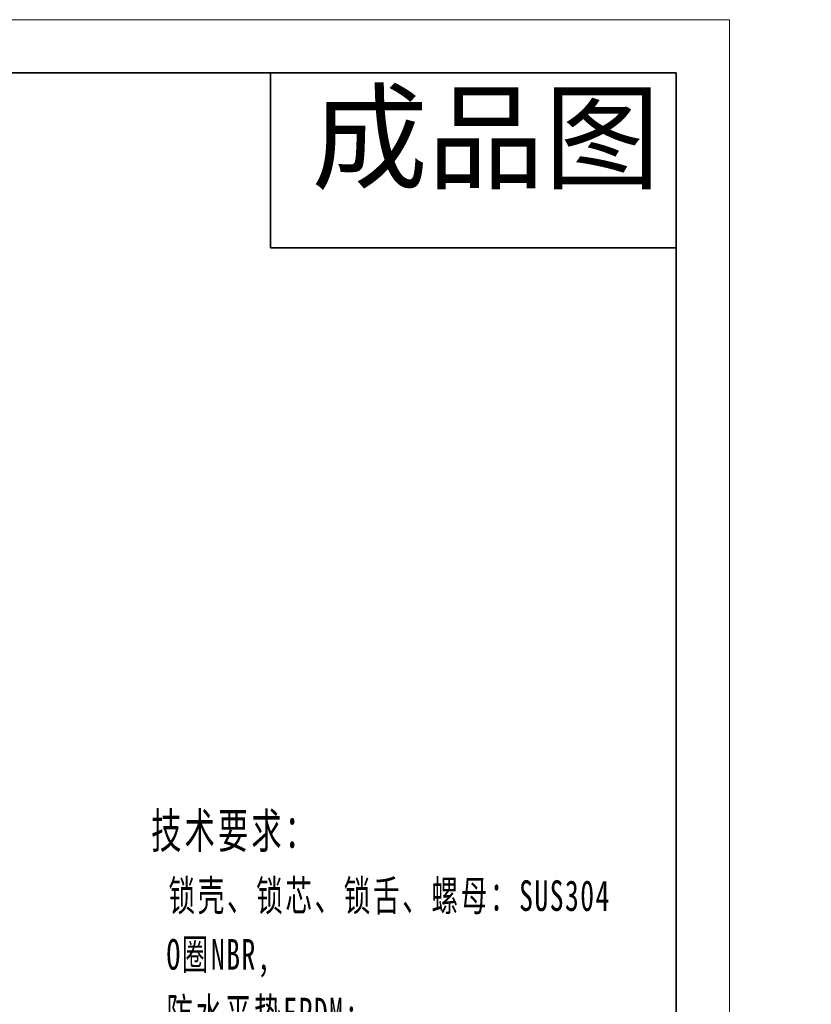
# Model space of a CAD drawing. Header units: millimetres. Extents: x 2502 to 2892, y 1247 to 1516.
# Tile 21 of 21: x 2797 to 2892, y 1398 to 1516. Entities that reach past the tile are written whole.
import ezdxf

# ---------------------------------------------------------------- set-up
doc = ezdxf.new("R2010")
doc.units = ezdxf.units.MM
for name, color, linetype, lineweight in [('尺寸线层', 3, 'Continuous', 18), ('粗实线层', 7, 'Continuous', 35), ('细实线层', 3, 'Continuous', 18)]:
    doc.layers.add(name, color=color, linetype=linetype, lineweight=lineweight)
doc.styles.add('TEXTSTYLE_2', font='arial.ttf')
doc.styles.add('标准', font='txt', dxfattribs={"width": 0.667})

msp = doc.modelspace()

# ---------------------------------------------------------------- linework, layer by layer
at = {"layer": '粗实线层'}
for p, q in [((2826.829, 1509.858), (2826.829, 1488.845)), ((2826.829, 1488.845), (2875.553, 1488.845))]:
    msp.add_line(p, q, dxfattribs=at)
msp.add_lwpolyline([(2524.583, 1509.858), (2875.553, 1509.858), (2875.553, 1252.187), (2524.583, 1252.187)], close=True, dxfattribs=at)
at = {"layer": '细实线层'}
msp.add_lwpolyline([(2501.764, 1516.259), (2881.953, 1516.259), (2881.953, 1247.438), (2501.764, 1247.438)], close=True, dxfattribs=at)

# ---------------------------------------------------------------- texts
at = {"insert": (2831.769, 1507.262), "char_height": 10.2408, "width": 45.00342, "attachment_point": 1, "line_spacing_factor": 0.9, "style": 'TEXTSTYLE_2'}
msp.add_mtext('成品图', dxfattribs=at)
at = {"layer": '尺寸线层', "insert": (2812.514, 1420.971), "char_height": 3.67734, "width": 119.50795, "attachment_point": 1, "line_spacing_factor": 1.15057, "style": '标准'}
msp.add_mtext('{\\H1.14286x;\\T1.1;技术要求：\\P \\H0.875x;锁壳、锁芯、锁舌、螺母：SUS304^I\\P O圈NBR,\\P 防水平垫EPDM;\\P\\P\\H1.14286x;性能参数：\\P \\H0.875x;IP等级：IP65;\\P 解锁扭矩：小于等于0.79N/M;\\P 极限载荷：700N;\\P 固定螺丝扭矩：小于等于9N/M;\\P 固定螺母扭矩：不大于19N/m;\\P 门板厚度：Ts=1-5mm;\\P\\H1.14286x;功能：\\P\\H0.87499x; 解锁后旋转90度开关门。}', dxfattribs=at)

doc.saveas('drawing.dxf')
